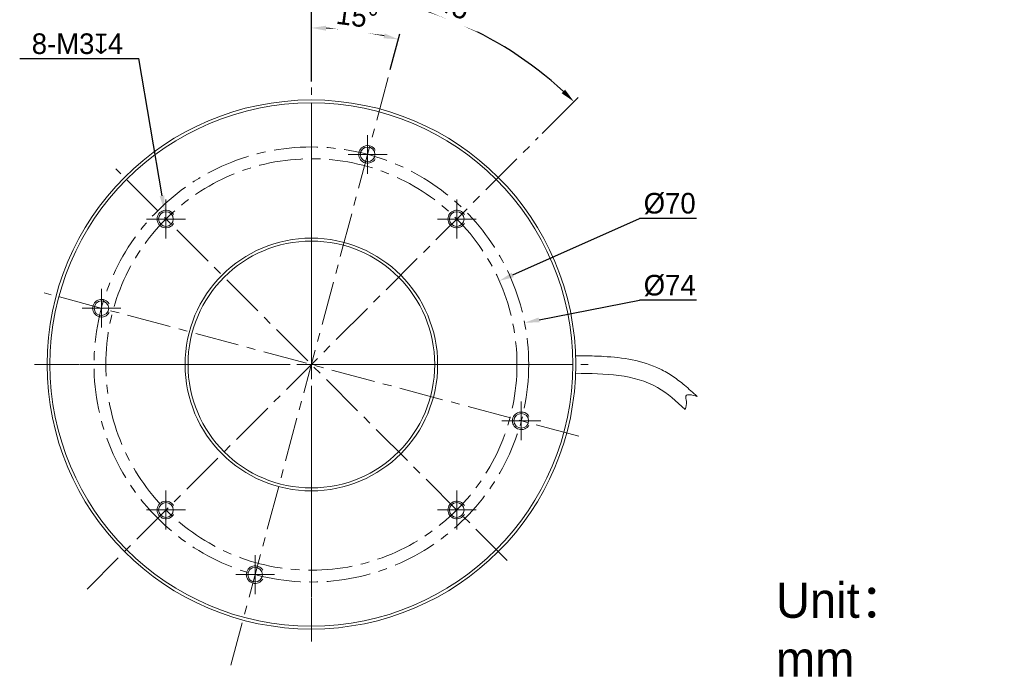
# Model space of a CAD drawing. Header units: inches. Extents: x -2759 to -2587, y -671 to -497.
# Tile 1 of 10: x -2754 to -2587, y -671 to -561. Entities that reach past the tile are written whole.
import ezdxf

# ---------------------------------------------------------------- set-up
doc = ezdxf.new("R2010")
doc.units = ezdxf.units.IN
doc.header["$LTSCALE"] = 3
doc.header["$MEASUREMENT"] = 0
doc.header["$PDSIZE"] = -5
doc.linetypes.add('CENTERX2', pattern=[4, 2.5, -0.5, 0.5, -0.5])
doc.linetypes.add('点画线', pattern=[18, 12, -2, 2, -2])
doc.layers.get('Defpoints').update_dxf_attribs({"lineweight": 18})
for name, color, linetype, lineweight in [('中心线', 1, 'CENTERX2', 20), ('中心线层', 1, '点画线', 18), ('尺寸线层', 3, 'Continuous', 18), ('明细栏文字', 6, 'Continuous', 18), ('细实线层', 7, 'Continuous', 18)]:
    doc.layers.add(name, color=color, linetype=linetype, lineweight=lineweight)
doc.styles.get("Standard").update_dxf_attribs({"font": '兰亭黑 GBK.TTF'})
doc.dimstyles.new('CST Standard', dxfattribs={"dimtxt": 3.5, "dimasz": 2.5, "dimexe": 1, "dimexo": 1, "dimgap": 0.6, "dimtad": 1, "dimtoh": 1, "dimdsep": 46, "dimtxsty": 'Standard', "dimcen": -2.5, "dimdle": 5, "dimclrd": 8, "dimclre": 8, "dimadec": 1, "dimazin": 2, "dimtfac": 1, "dimtofl": 0, "dimtmove": 0, "dimatfit": 0, "dimfxl": 1, "dimtolj": 1, "dimarcsym": 0})

# ---------------------------------------------------------------- blocks, each defined once
blk = doc.blocks.new('*D96')
at = {"layer": 'Defpoints', "color": 0}
for p in [(-2668.32, -612.27), (-2740.94, -626.49)]:
    blk.add_point(p, dxfattribs=at)
at = {"layer": '尺寸线层', "color": 8, "linetype": 'Continuous', "ltscale": 3}
for p, q in [((-2704.63, -614.38), (-2704.63, -579.88)), ((-2704.63, -621.88), (-2704.63, -616.88)), ((-2709.63, -619.38), (-2744.13, -619.38)), ((-2707.13, -619.38), (-2702.13, -619.38)), ((-2699.63, -619.38), (-2665.13, -619.38)), ((-2704.63, -624.38), (-2704.63, -658.88))]:
    blk.add_line(p, q, dxfattribs=at)
at = {"layer": '尺寸线层', "color": 8}
blk.add_solid([(-2665.94, -611.38), (-2665.78, -612.2), (-2668.32, -612.27)], dxfattribs=at)
at = {"layer": '尺寸线层', "color": 0, "ltscale": 3, "insert": (-2643.63, -605.95), "char_height": 3.5, "attachment_point": 5, "bg_fill": 3, "box_fill_scale": 1.25, "bg_fill_color": 9, "bg_fill_true_color": 13158600, "bg_fill_transparency": 0}
blk.add_mtext('\\A1;%%C74', dxfattribs=at)
at = {"layer": '尺寸线层', "color": 8, "linetype": 'Continuous', "lineweight": -2, "ltscale": 3}
for p in [(-2665.86, -611.79), (-2639.09, -608.44)]:
    blk.add_line(p, (-2648.76, -608.44), dxfattribs=at)
blk = doc.blocks.new('*D97')
at = {"layer": 'Defpoints', "color": 0}
for p in [(-2672.65, -605.16), (-2736.61, -633.6)]:
    blk.add_point(p, dxfattribs=at)
at = {"layer": '尺寸线层', "color": 8, "linetype": 'Continuous', "ltscale": 3}
for p, q in [((-2704.63, -614.38), (-2704.63, -581.88)), ((-2704.63, -621.88), (-2704.63, -616.88)), ((-2709.63, -619.38), (-2742.13, -619.38)), ((-2707.13, -619.38), (-2702.13, -619.38)), ((-2699.63, -619.38), (-2667.13, -619.38)), ((-2704.63, -624.38), (-2704.63, -656.88))]:
    blk.add_line(p, q, dxfattribs=at)
at = {"layer": '尺寸线层', "color": 8}
blk.add_solid([(-2670.53, -603.76), (-2670.19, -604.52), (-2672.65, -605.16)], dxfattribs=at)
at = {"layer": '尺寸线层', "color": 0, "ltscale": 3, "insert": (-2643.63, -592.01), "char_height": 3.5, "attachment_point": 5, "bg_fill": 3, "box_fill_scale": 1.25, "bg_fill_color": 9, "bg_fill_true_color": 13158600, "bg_fill_transparency": 0}
blk.add_mtext('\\A1;%%C70', dxfattribs=at)
at = {"layer": '尺寸线层', "color": 8, "linetype": 'Continuous', "lineweight": -2, "ltscale": 3}
for p in [(-2670.36, -604.14), (-2639.09, -594.54)]:
    blk.add_line(p, (-2648.76, -594.54), dxfattribs=at)
blk = doc.blocks.new('*D98')
at = {"layer": 'Defpoints', "color": 0}
for p in [(-2729.63, -593.15), (-2729.13, -596.11)]:
    blk.add_point(p, dxfattribs=at)
at = {"layer": '尺寸线层', "color": 8, "linetype": 'Continuous', "lineweight": -2, "ltscale": 3}
blk.add_line((-2730.05, -590.69), (-2734.02, -567.32), dxfattribs=at)
at = {"layer": '尺寸线层', "color": 8, "linetype": 'Continuous', "ltscale": 3}
for p, q in [((-2729.38, -597.13), (-2729.38, -592.13)), ((-2731.88, -594.63), (-2726.88, -594.63))]:
    blk.add_line(p, q, dxfattribs=at)
at = {"layer": '尺寸线层', "color": 8}
blk.add_solid([(-2730.46, -590.76), (-2729.64, -590.62), (-2729.63, -593.15)], dxfattribs=at)
at = {"layer": '尺寸线层', "color": 0, "ltscale": 3, "insert": (-2744.45, -564.83), "char_height": 3.5, "attachment_point": 5, "bg_fill": 3, "box_fill_scale": 1.25, "bg_fill_color": 9, "bg_fill_true_color": 13158600, "bg_fill_transparency": 0}
blk.add_mtext('\\A1;\\A1;8-M3{\\fGDT|b0|i0|c0|p2;\\C0;x}4', dxfattribs=at)
at = {"layer": '尺寸线层', "color": 8, "linetype": 'Continuous', "lineweight": -2, "ltscale": 3}
blk.add_line((-2754.28, -567.32), (-2734.02, -567.32), dxfattribs=at)
blk = doc.blocks.new('*D99')
at = {"layer": 'Defpoints', "color": 0}
for p in [(-2691.45, -570.18), (-2704.63, -572.26), (-2704.63, -666.49), (-2718.34, -670.54)]:
    blk.add_point(p, dxfattribs=at)
at = {"layer": '尺寸线层', "color": 8, "linetype": 'Continuous', "lineweight": -2, "ltscale": 3}
for p, q in [((-2704.63, -571.26), (-2704.63, -561.12)), ((-2691.19, -569.22), (-2689.55, -563.1))]:
    blk.add_line(p, q, dxfattribs=at)
blk.add_arc((-2704.63, -619.38), 57.26, 77.5017, 87.4983, dxfattribs=at)
at = {"layer": '尺寸线层', "color": 8}
for points in [[(-2702.12, -561.75), (-2702.14, -562.59), (-2704.63, -562.12)], [(-2692.34, -563.88), (-2692.14, -563.07), (-2689.81, -564.07)]]:
    blk.add_solid(points, dxfattribs=at)
at = {"layer": '尺寸线层', "color": 0, "ltscale": 3, "insert": (-2696.83, -560.14), "char_height": 3.5, "attachment_point": 5, "rotation": 352.5, "bg_fill": 3, "box_fill_scale": 1.25, "bg_fill_color": 9, "bg_fill_true_color": 13158600, "bg_fill_transparency": 0}
blk.add_mtext('\\A1;15%%d', dxfattribs=at)
at = {"layer": 'Defpoints', "color": 0}
blk.add_point((-2694.69, -562.99), dxfattribs=at)
blk = doc.blocks.new('*D100')
at = {"layer": 'Defpoints', "color": 0}
for p in [(-2673.01, -564.62), (-2704.63, -572.26), (-2666.01, -580.76), (-2742.82, -657.57), (-2704.63, -666.49)]:
    blk.add_point(p, dxfattribs=at)
at = {"layer": '尺寸线层', "color": 8, "linetype": 'Continuous', "lineweight": -2, "ltscale": 3}
for p, q in [((-2704.63, -571.26), (-2704.63, -555.15)), ((-2665.31, -580.06), (-2659.21, -573.96))]:
    blk.add_line(p, q, dxfattribs=at)
blk.add_arc((-2704.63, -619.38), 63.23, 47.2655, 87.7345, dxfattribs=at)
at = {"layer": '尺寸线层', "color": 8}
for points in [[(-2702.12, -555.78), (-2702.14, -556.61), (-2704.63, -556.15)], [(-2662.01, -573.24), (-2661.43, -572.63), (-2659.92, -574.67)]]:
    blk.add_solid(points, dxfattribs=at)
at = {"layer": '尺寸线层', "color": 0, "ltscale": 3, "insert": (-2679.48, -558.66), "char_height": 3.5, "attachment_point": 5, "rotation": 337.5, "bg_fill": 3, "box_fill_scale": 1.25, "bg_fill_color": 9, "bg_fill_true_color": 13158600, "bg_fill_transparency": 0}
blk.add_mtext('\\A1;45%%d', dxfattribs=at)

msp = doc.modelspace()

# ---------------------------------------------------------------- linework, layer by layer
at = {"layer": '中心线', "color": 0}
for p, q in [((-2704.629, -666.493), (-2704.629, -572.264)), ((-2751.743, -619.378), (-2657.515, -619.378))]:
    msp.add_line(p, q, dxfattribs=at)
msp.add_circle((-2704.629, -619.378), 37, dxfattribs=at)
at = {"layer": '细实线层', "color": 0, "ltscale": 3}
for radius in [45, 45, 44.5, 21.5, 21, 21]:
    msp.add_circle((-2704.629, -619.378), radius, dxfattribs=at)
for points, knots in [([(-2659.592, -617.879), (-2659.077, -617.885), (-2658.556, -617.891), (-2656.983, -617.918), (-2655.919, -617.947), (-2653.244, -618.098), (-2651.622, -618.261), (-2648.388, -618.91), (-2646.774, -619.398), (-2644.844, -620.335), (-2644.469, -620.534), (-2643.736, -620.964), (-2643.383, -621.189), (-2642.36, -621.889), (-2641.727, -622.385), (-2640.365, -623.525), (-2639.655, -624.173), (-2638.975, -624.793)], [0, 0, 0, 0, 227.6203773, 227.6203773, 682.861132, 682.861132, 1364.2400441, 1364.2400441, 2045.6189563, 2045.6189563, 2211.1432668, 2211.1432668, 2376.6675774, 2376.6675774, 2707.7161985, 2707.7161985, 3127.703163, 3127.703163, 3127.703163, 3127.703163]), ([(-2659.629, -620.878), (-2654.648, -620.94), (-2647.562, -621.027), (-2642.5, -625.639), (-2640.996, -627.01)], [0, 0, 0, 0, 655.1042698, 932.05112, 932.05112, 932.05112, 932.05112]), ([(-2638.975, -624.793), (-2639.845, -624.556), (-2641.139, -624.203), (-2640.654, -625.876), (-2640.868, -626.586), (-2640.996, -627.01)], [0, 0, 0, 0, 628.1603375, 934.4133278, 1391.0589254, 1391.0589254, 1391.0589254, 1391.0589254])]:
    msp.add_open_spline(points, degree=3, knots=knots, dxfattribs=at)

# ---------------------------------------------------------------- texts
at = {"layer": '明细栏文字', "color": 0, "ltscale": 3, "insert": (-2625.546, -656.474), "char_height": 6, "width": 32.50612, "attachment_point": 1}
msp.add_mtext('Unit：mm', dxfattribs=at)

# ---------------------------------------------------------------- next in the draw order: dimensions: what is measured, and where the dimension line sits
at = {"layer": '尺寸线层', "color": 0, "ltscale": 3}
dim = msp.add_diameter_dim_2p(p1=(-2740.94, -626.486), p2=(-2668.318, -612.271), dimstyle='CST Standard', override={"dimpost": '%%C<>', "dimsah": 1, "dimtfill": 1, "dimtzin": 8}, dxfattribs=at)
dim.commit()
dim.dimension.update_dxf_attribs({"geometry": '*D96', "text_midpoint": (-2648.76, -608.443), "dimtype": 163})

# ---------------------------------------------------------------- next in the draw order: linework, layer by layer
at = {"layer": '中心线', "color": 0}
msp.add_circle((-2704.629, -619.378), 35, dxfattribs=at)

# ---------------------------------------------------------------- next in the draw order: dimensions: what is measured, and where the dimension line sits
at = {"layer": '尺寸线层', "color": 0, "ltscale": 3}
dim = msp.add_diameter_dim_2p(p1=(-2736.611, -633.598), p2=(-2672.648, -605.159), dimstyle='CST Standard', override={"dimpost": '%%C<>', "dimsah": 1, "dimtfill": 1, "dimtzin": 8}, dxfattribs=at)
dim.commit()
dim.dimension.update_dxf_attribs({"geometry": '*D97', "text_midpoint": (-2643.627, -594.539), "dimtype": 163})

# ---------------------------------------------------------------- next in the draw order: linework, layer by layer
at = {"layer": '中心线', "color": 0}
msp.add_line((-2718.339, -670.544), (-2691.447, -570.181), dxfattribs=at)
at = {"layer": '中心线层', "color": 0}
for p, q in [((-2695.053, -586.939), (-2695.053, -580.339)), ((-2698.353, -583.639), (-2691.753, -583.639)), ((-2729.378, -597.93), (-2729.378, -591.33)), ((-2679.88, -597.93), (-2679.88, -591.33)), ((-2732.678, -594.63), (-2726.078, -594.63)), ((-2683.18, -594.63), (-2676.58, -594.63)), ((-2740.368, -613.102), (-2740.368, -606.502)), ((-2743.668, -609.802), (-2737.068, -609.802)), ((-2668.89, -632.255), (-2668.89, -625.655)), ((-2672.19, -628.955), (-2665.59, -628.955)), ((-2729.378, -647.427), (-2729.378, -640.827)), ((-2679.88, -647.427), (-2679.88, -640.827)), ((-2732.678, -644.127), (-2726.078, -644.127)), ((-2683.18, -644.127), (-2676.58, -644.127)), ((-2714.205, -658.418), (-2714.205, -651.818)), ((-2717.505, -655.118), (-2710.905, -655.118))]:
    msp.add_line(p, q, dxfattribs=at)
at = {"layer": '细实线层', "color": 0, "ltscale": 3}
for centre in [(-2695.053, -583.639), (-2729.378, -594.63), (-2679.88, -594.63), (-2740.368, -609.802), (-2668.89, -628.955), (-2729.378, -644.127), (-2679.88, -644.127), (-2714.205, -655.118)]:
    msp.add_circle(centre, 1.25, dxfattribs=at)
for centre in [(-2695.053, -583.639), (-2729.378, -594.63), (-2679.88, -594.63), (-2740.368, -609.802), (-2668.89, -628.955), (-2729.378, -644.127), (-2679.88, -644.127), (-2714.205, -655.118)]:
    msp.add_arc(centre, 1.5, 30, 330, dxfattribs=at)

# ---------------------------------------------------------------- next in the draw order: dimensions: what is measured, and where the dimension line sits
at = {"layer": '尺寸线层', "color": 0, "ltscale": 3}
dim = msp.add_diameter_dim_2p(p1=(-2729.127, -596.109), p2=(-2729.629, -593.151), text='\\A1;8-M3{\\fGDT|b0|i0|c0|p2;\\C0;x}4', dimstyle='CST Standard', override={"dimpost": '8-M<>{\\fcxgdtshp;b}4', "dimtxsty": 'Standard', "dimsah": 1, "dimtfill": 1, "dimtzin": 8}, dxfattribs=at)
dim.commit()
dim.dimension.update_dxf_attribs({"geometry": '*D98', "text_midpoint": (-2744.452, -567.321), "dimtype": 163})

# ---------------------------------------------------------------- next in the draw order: linework, layer by layer
at = {"layer": '中心线', "color": 0}
msp.add_line((-2742.824, -657.573), (-2666.014, -580.763), dxfattribs=at)

# ---------------------------------------------------------------- next in the draw order: dimensions: what is measured, and where the dimension line sits
at = {"layer": '尺寸线层', "color": 0, "ltscale": 3}
dim = msp.add_angular_dim_2l(base=(-2694.686, -562.986), line1=((-2718.339, -670.544), (-2691.447, -570.181)), line2=((-2704.629, -666.493), (-2704.629, -572.264)), dimstyle='CST Standard', override={"dimtad": 1, "dimtih": 0, "dimtoh": 0, "dimsah": 1, "dimtfill": 1, "dimtzin": 8}, dxfattribs=at)
dim.commit()
dim.dimension.update_dxf_attribs({"geometry": '*D99', "text_midpoint": (-2697.155, -562.606), "dimtype": 162})

# ---------------------------------------------------------------- next in the draw order: dimensions: what is measured, and where the dimension line sits
dim = msp.add_angular_dim_2l(base=(-2673.014, -564.619), line1=((-2742.824, -657.573), (-2666.014, -580.763)), line2=((-2704.629, -666.493), (-2704.629, -572.264)), dimstyle='CST Standard', override={"dimtad": 1, "dimtih": 0, "dimtoh": 0, "dimsah": 1, "dimtfill": 1, "dimtzin": 8}, dxfattribs=at)
dim.commit()
dim.dimension.update_dxf_attribs({"geometry": '*D100', "text_midpoint": (-2679.48, -558.663)})

# ---------------------------------------------------------------- next in the draw order: linework, layer by layer
at = {"layer": '中心线', "color": 0}
for p, q in [((-2671.314, -652.693), (-2737.944, -586.064)), ((-2659.12, -631.573), (-2750.138, -607.184))]:
    msp.add_line(p, q, dxfattribs=at)

doc.saveas('drawing.dxf')
